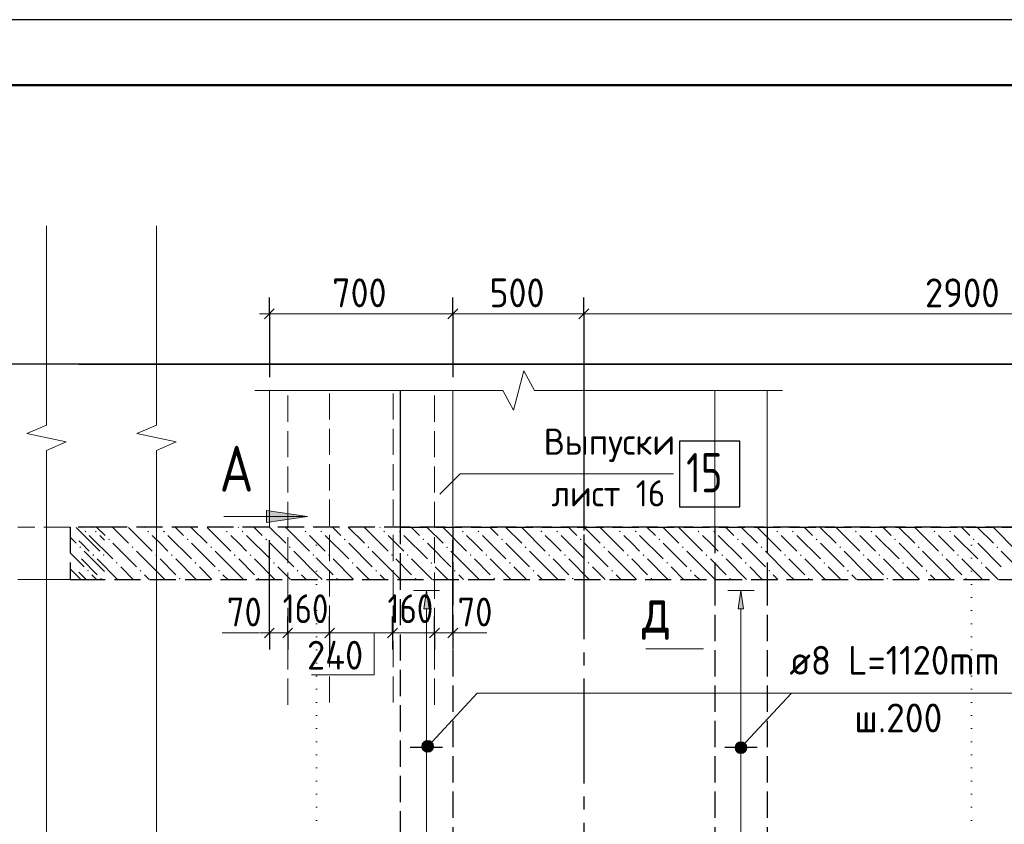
# Model space of a CAD drawing. Header units: millimetres. Extents: x 0 to 50400, y 0 to 35640.
# Tile 13 of 21: x 15722 to 24739, y 28269 to 35640. Entities that reach past the tile are written whole.
import ezdxf

# ---------------------------------------------------------------- set-up
doc = ezdxf.new("R2010")
doc.units = ezdxf.units.MM
for name, pattern in [('______2', [324, 240, -84]), ('______5', [1320, 960, -120, 120, -120]), ('______9', [120, 0, -120])]:
    doc.linetypes.add(name, pattern=pattern)
for name, color, linetype, lineweight in [('Standard', 7, 'Continuous', 25), ('Выпуски арматуры Г-обр.', 52, 'Continuous', 25), ('ЖБ Перекрытие верхний уровень', 7, 'Continuous', 35), ('ЖБ Пилон', 7, 'Continuous', 35), ('ЖБ Стена верхний уровень', 7, 'Continuous', 35), ('Позиционная метка линия выноска', 7, 'Continuous', 13), ('Позиционная метка номер позиции', 7, 'Continuous', 13), ('Примечания', 7, 'Continuous', 13), ('Сечения символ', 7, 'Continuous', 25)]:
    doc.layers.add(name, color=color, linetype=linetype, lineweight=lineweight)
doc.layers.add('Оси', color=7, linetype='______5', true_color=0x656565)
doc.layers.add('Стена Хомут', color=7, linetype='______2', true_color=0xa0a0a0)
doc.layers.add('Размерная выноска', color=7, linetype='Continuous')
doc.styles.add('ISOCPEUR', font='txt')

msp = doc.modelspace()

# ---------------------------------------------------------------- hatches: boundary and pattern name
at = {"layer": 'ЖБ Перекрытие верхний уровень', "linetype": 'Continuous', "lineweight": 18, "transparency": 33554687}
for points in [[(16315.7, 30951.5), (16323.5, 30959.4), (16331.3, 30951.5), (16323.5, 30943.7)], [(16411.7, 30951.5), (16419.5, 30959.4), (16427.3, 30951.5), (16419.5, 30943.7)], [(16891.7, 30951.5), (16899.5, 30959.4), (16907.3, 30951.5), (16899.5, 30943.7)], [(17035.7, 30951.5), (17043.5, 30959.4), (17051.3, 30951.5), (17043.5, 30943.7)], [(17611.7, 30951.5), (17619.5, 30959.4), (17627.3, 30951.5), (17619.5, 30943.7)], [(17755.7, 30951.5), (17763.5, 30959.4), (17771.3, 30951.5), (17763.5, 30943.7)], [(18331.7, 30951.5), (18339.5, 30959.4), (18347.3, 30951.5), (18339.5, 30943.7)], [(18475.7, 30951.5), (18483.5, 30959.4), (18491.3, 30951.5), (18483.5, 30943.7)], [(19051.7, 30951.5), (19059.5, 30959.4), (19067.3, 30951.5), (19059.5, 30943.7)], [(19195.7, 30951.5), (19203.5, 30959.4), (19211.3, 30951.5), (19203.5, 30943.7)], [(19771.7, 30951.5), (19779.5, 30959.4), (19787.3, 30951.5), (19779.5, 30943.7)], [(19915.7, 30951.5), (19923.5, 30959.4), (19931.3, 30951.5), (19923.5, 30943.7)], [(20491.7, 30951.5), (20499.5, 30959.4), (20507.3, 30951.5), (20499.5, 30943.7)], [(20635.7, 30951.5), (20643.5, 30959.4), (20651.3, 30951.5), (20643.5, 30943.7)], [(21211.7, 30951.5), (21219.5, 30959.4), (21227.3, 30951.5), (21219.5, 30943.7)], [(21355.7, 30951.5), (21363.5, 30959.4), (21371.3, 30951.5), (21363.5, 30943.7)], [(21931.7, 30951.5), (21939.5, 30959.4), (21947.3, 30951.5), (21939.5, 30943.7)], [(22075.7, 30951.5), (22083.5, 30959.4), (22091.3, 30951.5), (22083.5, 30943.7)], [(22651.7, 30951.5), (22659.5, 30959.4), (22667.3, 30951.5), (22659.5, 30943.7)], [(22795.7, 30951.5), (22803.5, 30959.4), (22811.3, 30951.5), (22803.5, 30943.7)], [(23371.7, 30951.5), (23379.5, 30959.4), (23387.3, 30951.5), (23379.5, 30943.7)], [(23515.7, 30951.5), (23523.5, 30959.4), (23531.3, 30951.5), (23523.5, 30943.7)], [(24091.7, 30951.5), (24099.5, 30959.4), (24107.3, 30951.5), (24099.5, 30943.7)], [(24235.7, 30951.5), (24243.5, 30959.4), (24251.3, 30951.5), (24243.5, 30943.7)], [(16531.7, 30879.6), (16539.5, 30887.3), (16547.3, 30879.6), (16539.5, 30871.8)], [(17251.7, 30879.6), (17259.5, 30887.3), (17267.3, 30879.6), (17259.5, 30871.8)], [(17971.7, 30879.6), (17979.5, 30887.3), (17987.3, 30879.6), (17979.5, 30871.8)], [(18691.7, 30879.6), (18699.5, 30887.3), (18707.3, 30879.6), (18699.5, 30871.8)], [(19411.7, 30879.6), (19419.5, 30887.3), (19427.3, 30879.6), (19419.5, 30871.8)], [(20131.7, 30879.6), (20139.5, 30887.3), (20147.3, 30879.6), (20139.5, 30871.8)], [(20851.7, 30879.6), (20859.5, 30887.3), (20867.3, 30879.6), (20859.5, 30871.8)], [(21571.7, 30879.6), (21579.5, 30887.3), (21587.3, 30879.6), (21579.5, 30871.8)], [(22291.7, 30879.6), (22299.5, 30887.3), (22307.3, 30879.6), (22299.5, 30871.8)], [(23011.7, 30879.6), (23019.5, 30887.3), (23027.3, 30879.6), (23019.5, 30871.8)], [(23731.7, 30879.6), (23739.5, 30887.3), (23747.3, 30879.6), (23739.5, 30871.8)], [(24451.7, 30879.6), (24459.5, 30887.3), (24467.3, 30879.6), (24459.5, 30871.8)], [(16267.7, 30807.5), (16275.5, 30815.3), (16283.3, 30807.5), (16275.5, 30799.7)], [(16747.7, 30807.5), (16755.5, 30815.3), (16763.3, 30807.5), (16755.5, 30799.7)], [(17467.7, 30807.5), (17475.5, 30815.3), (17483.3, 30807.5), (17475.5, 30799.7)], [(18187.7, 30807.5), (18195.5, 30815.3), (18203.3, 30807.5), (18195.5, 30799.7)], [(18907.7, 30807.5), (18915.5, 30815.3), (18923.3, 30807.5), (18915.5, 30799.7)], [(19627.7, 30807.5), (19635.5, 30815.3), (19643.3, 30807.5), (19635.5, 30799.7)], [(20347.7, 30807.5), (20355.5, 30815.3), (20363.3, 30807.5), (20355.5, 30799.7)], [(21067.7, 30807.5), (21075.5, 30815.3), (21083.3, 30807.5), (21075.5, 30799.7)], [(21787.7, 30807.5), (21795.5, 30815.3), (21803.3, 30807.5), (21795.5, 30799.7)], [(22507.7, 30807.5), (22515.5, 30815.3), (22523.3, 30807.5), (22515.5, 30799.7)], [(23227.7, 30807.5), (23235.5, 30815.3), (23243.3, 30807.5), (23235.5, 30799.7)], [(23947.7, 30807.5), (23955.5, 30815.3), (23963.3, 30807.5), (23955.5, 30799.7)], [(24667.7, 30807.5), (24675.5, 30815.3), (24683.3, 30807.5), (24675.5, 30799.7)], [(16387.7, 30735.5), (16395.5, 30743.4), (16403.3, 30735.5), (16395.5, 30727.7)], [(16483.7, 30735.5), (16491.5, 30743.4), (16498.4, 30736.4), (16498.4, 30734.7), (16491.5, 30727.7)], [(16603.7, 30663.5), (16611.5, 30671.3), (16619.3, 30663.5), (16611.5, 30655.8)], [(16963.7, 30735.5), (16971.5, 30743.4), (16979.3, 30735.5), (16971.5, 30727.7)], [(17107.7, 30735.5), (17115.5, 30743.4), (17123.3, 30735.5), (17115.5, 30727.7)], [(17323.7, 30663.5), (17331.5, 30671.3), (17339.3, 30663.5), (17331.5, 30655.8)], [(17683.7, 30735.5), (17691.5, 30743.4), (17699.3, 30735.5), (17691.5, 30727.7)], [(17827.7, 30735.5), (17835.5, 30743.4), (17843.3, 30735.5), (17835.5, 30727.7)], [(18043.7, 30663.5), (18051.5, 30671.3), (18059.3, 30663.5), (18051.5, 30655.8)], [(18403.7, 30735.5), (18411.5, 30743.4), (18419.3, 30735.5), (18411.5, 30727.7)], [(18547.7, 30735.5), (18555.5, 30743.4), (18563.3, 30735.5), (18555.5, 30727.7)], [(18763.7, 30663.5), (18771.5, 30671.3), (18779.3, 30663.5), (18771.5, 30655.8)], [(19123.7, 30735.5), (19131.5, 30743.4), (19139.3, 30735.5), (19131.5, 30727.7)], [(19267.7, 30735.5), (19275.5, 30743.4), (19283.3, 30735.5), (19275.5, 30727.7)], [(19483.7, 30663.5), (19491.5, 30671.3), (19499.3, 30663.5), (19491.5, 30655.8)], [(19843.7, 30735.5), (19851.5, 30743.4), (19859.3, 30735.5), (19851.5, 30727.7)], [(19987.7, 30735.5), (19995.5, 30743.4), (20003.3, 30735.5), (19995.5, 30727.7)], [(20203.7, 30663.5), (20211.5, 30671.3), (20219.3, 30663.5), (20211.5, 30655.8)], [(20563.7, 30735.5), (20571.5, 30743.4), (20579.3, 30735.5), (20571.5, 30727.7)], [(20707.7, 30735.5), (20715.5, 30743.4), (20723.3, 30735.5), (20715.5, 30727.7)], [(20923.7, 30663.5), (20931.5, 30671.3), (20939.3, 30663.5), (20931.5, 30655.8)], [(21283.7, 30735.5), (21291.5, 30743.4), (21299.3, 30735.5), (21291.5, 30727.7)], [(21427.7, 30735.5), (21435.5, 30743.4), (21443.3, 30735.5), (21435.5, 30727.7)], [(21643.7, 30663.5), (21651.5, 30671.3), (21659.3, 30663.5), (21651.5, 30655.8)], [(22003.7, 30735.5), (22011.5, 30743.4), (22019.3, 30735.5), (22011.5, 30727.7)], [(22147.7, 30735.5), (22155.5, 30743.4), (22163.3, 30735.5), (22155.5, 30727.7)], [(22363.7, 30663.5), (22371.5, 30671.3), (22379.3, 30663.5), (22371.5, 30655.8)], [(22723.7, 30735.5), (22731.5, 30743.4), (22739.3, 30735.5), (22731.5, 30727.7)], [(22867.7, 30735.5), (22875.5, 30743.4), (22883.3, 30735.5), (22875.5, 30727.7)], [(23083.7, 30663.5), (23091.5, 30671.3), (23099.3, 30663.5), (23091.5, 30655.8)], [(23443.7, 30735.5), (23451.5, 30743.4), (23459.3, 30735.5), (23451.5, 30727.7)], [(23587.7, 30735.5), (23595.5, 30743.4), (23603.3, 30735.5), (23595.5, 30727.7)], [(23803.7, 30663.5), (23811.5, 30671.3), (23819.3, 30663.5), (23811.5, 30655.8)], [(24163.7, 30735.5), (24171.5, 30743.4), (24179.3, 30735.5), (24171.5, 30727.7)], [(24307.7, 30735.5), (24315.5, 30743.4), (24323.3, 30735.5), (24315.5, 30727.7)], [(24523.7, 30663.5), (24531.5, 30671.3), (24539.3, 30663.5), (24531.5, 30655.8)], [(16339.7, 30591.5), (16347.5, 30599.4), (16355.3, 30591.5), (16347.5, 30583.7)], [(16819.7, 30591.5), (16827.5, 30599.4), (16835.3, 30591.5), (16827.5, 30583.7)], [(17539.7, 30591.5), (17547.5, 30599.4), (17555.3, 30591.5), (17547.5, 30583.7)], [(18259.7, 30591.5), (18267.5, 30599.4), (18275.3, 30591.5), (18267.5, 30583.7)], [(18979.7, 30591.5), (18987.5, 30599.4), (18995.3, 30591.5), (18987.5, 30583.7)], [(19699.7, 30591.5), (19707.5, 30599.4), (19715.3, 30591.5), (19707.5, 30583.7)], [(20419.7, 30591.5), (20427.5, 30599.4), (20435.3, 30591.5), (20427.5, 30583.7)], [(21139.7, 30591.5), (21147.5, 30599.4), (21155.3, 30591.5), (21147.5, 30583.7)], [(21859.7, 30591.5), (21867.5, 30599.4), (21875.3, 30591.5), (21867.5, 30583.7)], [(22579.7, 30591.5), (22587.5, 30599.4), (22595.3, 30591.5), (22587.5, 30583.7)], [(23299.7, 30591.5), (23307.5, 30599.4), (23315.3, 30591.5), (23307.5, 30583.7)], [(24019.7, 30591.5), (24027.5, 30599.4), (24035.3, 30591.5), (24027.5, 30583.7)], [(16459.7, 30519.6), (16467.5, 30527.3), (16475.3, 30519.6), (16468, 30512.3), (16466.9, 30512.3)], [(17179.7, 30519.6), (17187.5, 30527.3), (17195.3, 30519.6), (17188, 30512.3), (17186.9, 30512.3)], [(17899.7, 30519.6), (17907.5, 30527.3), (17915.3, 30519.6), (17908, 30512.3), (17906.9, 30512.3)], [(18619.7, 30519.6), (18627.5, 30527.3), (18635.3, 30519.6), (18628, 30512.3), (18626.9, 30512.3)], [(19339.7, 30519.6), (19347.5, 30527.3), (19355.3, 30519.6), (19348, 30512.3), (19346.9, 30512.3)], [(20059.7, 30519.6), (20067.5, 30527.3), (20075.3, 30519.6), (20068, 30512.3), (20066.9, 30512.3)], [(20779.7, 30519.6), (20787.5, 30527.3), (20795.3, 30519.6), (20788, 30512.3), (20786.9, 30512.3)], [(21499.7, 30519.6), (21507.5, 30527.3), (21515.3, 30519.6), (21508, 30512.3), (21506.9, 30512.3)], [(22219.7, 30519.6), (22227.5, 30527.3), (22235.3, 30519.6), (22228, 30512.3), (22226.9, 30512.3)], [(22939.7, 30519.6), (22947.5, 30527.3), (22955.3, 30519.6), (22948, 30512.3), (22946.9, 30512.3)], [(23659.7, 30519.6), (23667.5, 30527.3), (23675.3, 30519.6), (23668, 30512.3), (23666.9, 30512.3)], [(24379.7, 30519.6), (24387.5, 30527.3), (24395.3, 30519.6), (24388, 30512.3), (24386.9, 30512.3)]]:
    msp.add_hatch(color=7, dxfattribs=at).paths.add_polyline_path(points, flags=16)
at = {"layer": 'Позиционная метка линия выноска', "linetype": 'Continuous', "lineweight": 13, "transparency": 33554687}
for points in [[(19498.6, 28946.7), (19419.2, 29020), (19406.5, 28995)], [(19498.6, 28946.7), (19406.5, 28995), (19474.7, 28932)], [(19474.7, 28932), (19406.5, 28995), (19407.5, 28967.5)], [(19474.7, 28932), (19407.5, 28967.5), (19447.2, 28930.9)], [(19447.2, 28930.9), (19407.5, 28967.5), (19422.2, 28943.6)], [(19511.3, 28971.6), (19443.1, 29034.7), (19419.2, 29020)], [(19511.3, 28971.6), (19419.2, 29020), (19498.6, 28946.7)], [(19510.2, 28999.1), (19470.6, 29035.8), (19443.1, 29034.7)], [(19510.2, 28999.1), (19443.1, 29034.7), (19511.3, 28971.6)], [(19470.6, 29035.8), (19510.2, 28999.1), (19495.5, 29023)], [(22366.7, 28934.8), (22287.5, 29008.2), (22274.7, 28983.2)], [(22366.7, 28934.8), (22274.7, 28983.2), (22342.8, 28920.1)], [(22342.8, 28920.1), (22274.7, 28983.2), (22275.7, 28955.8)], [(22342.8, 28920.1), (22275.7, 28955.8), (22315.3, 28919.1)], [(22315.3, 28919.1), (22275.7, 28955.8), (22290.4, 28931.9)], [(22379.5, 28959.8), (22311.4, 29022.9), (22287.5, 29008.2)], [(22379.5, 28959.8), (22287.5, 29008.2), (22366.7, 28934.8)], [(22378.5, 28987.2), (22338.8, 29023.9), (22311.4, 29022.9)], [(22378.5, 28987.2), (22311.4, 29022.9), (22379.5, 28959.8)], [(22338.8, 29023.9), (22378.5, 28987.2), (22363.8, 29011.1)]]:
    msp.add_hatch(color=7, dxfattribs=at).paths.add_polyline_path(points)
at = {"layer": 'Сечения символ', "linetype": 'Continuous', "lineweight": 13, "transparency": 33554687}
msp.add_hatch(color=7, dxfattribs=at).paths.add_polyline_path([(17980.8, 31035.2), (18358.8, 31089.2), (17980.8, 31143.2)])
at = {"layer": 'Стена Хомут', "linetype": 'Continuous', "lineweight": 13, "transparency": 33554687}
for points in [[(19471.1, 30243.5), (19447.1, 30411.5), (19423.1, 30243.5)], [(22351.1, 30243.5), (22327.1, 30411.5), (22303.1, 30243.5)]]:
    msp.add_hatch(color=7, dxfattribs=at).paths.add_polyline_path(points)

# ---------------------------------------------------------------- linework, layer by layer
at = {"layer": 'Standard', "color": 7, "linetype": 'Continuous', "lineweight": 13, "transparency": 33554687}
for p, q in [((15968, 33750.5), (15968, 31926.9)), ((16976, 33750.5), (16976, 31926.9)), ((18008.3, 32945.6), (17918.3, 32945.6)), ((18008.3, 32945.6), (19688.3, 32945.6)), ((19688.3, 32945.6), (20888.3, 32945.6)), ((20888.3, 32945.6), (27848.3, 32945.6)), ((20243.9, 32063.9), (20340.5, 32423.9)), ((20340.5, 32423.9), (20437.2, 32243.9)), ((17875.6, 32243.9), (20147.2, 32243.9)), ((20147.2, 32243.9), (20243.9, 32063.9)), ((20437.2, 32243.9), (22708.7, 32243.9)), ((22708.7, 32243.9), (22708.7, 32243.9)), ((15968, 31926.9), (15788, 31849.3)), ((16976, 31926.9), (16796, 31849.3)), ((15788, 31849.3), (16148, 31771.7)), ((16796, 31849.3), (17156, 31771.7)), ((16148, 31771.7), (15968, 31694.1)), ((17156, 31771.7), (16976, 31694.1)), ((15968, 31694.1), (15968, 29870.5)), ((16976, 31694.1), (16976, 29870.5)), ((18008.3, 30021.8), (17918.3, 30021.8)), ((18176.3, 30021.8), (18008.3, 30021.8)), ((18560.3, 30021.8), (18176.3, 30021.8)), ((19136.3, 30021.8), (18560.3, 30021.8)), ((19688.3, 30021.8), (19520.3, 30021.8)), ((19688.3, 30021.8), (19778.3, 30021.8)), ((15968, 29870.5), (15968, 28046.9)), ((16976, 29870.5), (16976, 28046.9))]:
    msp.add_line(p, q, dxfattribs=at)
at = {"layer": 'Standard', "color": 7, "linetype": 'Continuous', "lineweight": -3, "transparency": 33554687}
for p, q in [((18008.3, 32945.6), (18008.3, 33095.6)), ((19688.3, 32945.6), (19688.3, 33095.6)), ((20888.3, 32945.6), (20888.3, 33095.6)), ((18008.3, 32945.6), (18008.3, 32795.6)), ((18008.3, 32945.6), (18008.3, 32363.9)), ((19688.3, 32945.6), (19688.3, 32795.6)), ((19688.3, 32945.6), (19688.3, 32363.9)), ((20888.3, 32945.6), (20888.3, 32795.6)), ((20888.3, 32945.6), (20888.3, 30961.4)), ((18008.3, 30021.8), (18008.3, 30171.8)), ((18176.3, 30021.8), (18176.3, 30171.8)), ((18560.3, 30021.8), (18560.3, 30171.8)), ((19136.3, 30021.8), (19136.3, 30171.8)), ((19520.3, 30021.8), (19520.3, 30171.8)), ((19688.3, 30021.8), (19688.3, 30171.8)), ((18008.3, 30021.8), (18008.3, 29871.8)), ((18176.3, 30021.8), (18176.3, 29871.8)), ((18176.3, 30021.8), (18176.3, 30021.8)), ((18560.3, 30021.8), (18560.3, 29871.8)), ((18560.3, 30021.8), (18560.3, 30021.8)), ((19136.3, 30021.8), (19136.3, 29871.8)), ((19136.3, 30021.8), (19136.3, 30021.8)), ((19520.3, 30021.8), (19520.3, 29871.8)), ((19688.3, 30021.8), (19688.3, 29871.8))]:
    msp.add_line(p, q, dxfattribs=at)
at = {"layer": 'Standard', "color": 7, "linetype": 'Continuous', "lineweight": 25, "transparency": 33554687}
for p, q in [((17963.3, 32900.6), (18053.3, 32990.6)), ((19643.3, 32900.6), (19733.3, 32990.6)), ((20843.3, 32900.6), (20933.3, 32990.6)), ((18053.3, 30066.8), (17963.3, 29976.8)), ((18221.3, 30066.8), (18131.3, 29976.8)), ((18605.3, 30066.8), (18515.3, 29976.8)), ((19181.3, 30066.8), (19091.3, 29976.8)), ((19565.3, 30066.8), (19475.3, 29976.8)), ((19733.3, 30066.8), (19643.3, 29976.8))]:
    msp.add_line(p, q, dxfattribs=at)
at = {"layer": 'Standard', "color": 254, "linetype": 'Continuous', "lineweight": 35, "true_color": 0xc4c4ff, "transparency": 33554687}
msp.add_line((32906.9, 32483.9), (16265.1, 32483.9), dxfattribs=at)
at = {"layer": 'Standard', "color": 7, "linetype": 'Continuous', "lineweight": 25, "transparency": 33554687}
msp.add_lwpolyline([(0, 0), (50400, 0), (50400, 35640), (0, 35640), (0, 0)], close=True, dxfattribs=at)
at = {"layer": 'Standard', "color": 7, "linetype": 'Continuous', "lineweight": 50, "transparency": 33554687}
msp.add_lwpolyline([(2400, 35040), (49800, 35040), (49800, 600), (2400, 600), (2400, 35040)], close=True, dxfattribs=at)
at = {"layer": 'Standard', "color": 254, "linetype": 'Continuous', "lineweight": 25, "true_color": 0xc4c4ff, "transparency": 33554687}
msp.add_lwpolyline([(16498.4, 32483.9), (5214.3, 32483.9), (5214.3, 22143.8)], dxfattribs=at)
at = {"layer": 'Standard', "color": 7, "linetype": 'Continuous', "lineweight": -3, "transparency": 33554687}
for points in [[(18008.3, 30021.8), (18008.3, 30042.2), (18008.3, 30042.2), (18008.3, 30872.3)], [(19688.3, 30021.8), (19688.3, 30040.6), (19688.3, 30040.6), (19688.3, 30042.2), (19688.3, 30042.2), (19688.3, 30042.3), (19688.3, 30042.3), (19688.3, 30042.4), (19688.3, 30042.4), (19688.3, 30872.3)], [(19520.3, 30021.8), (19520.3, 29992.5), (19520.3, 29992.5), (19520.3, 29909.6)]]:
    msp.add_lwpolyline(points, dxfattribs=at)
at = {"layer": 'Standard', "color": 7, "linetype": 'Continuous', "lineweight": 13, "transparency": 33554687}
msp.add_lwpolyline([(19520.3, 30021.8), (19438, 30021.8), (19438, 30021.8), (19136.3, 30021.8)], dxfattribs=at)
at = {"layer": 'Выпуски арматуры Г-обр.', "color": 7, "linetype": 'Continuous', "lineweight": 25, "transparency": 33554687}
msp.add_lwpolyline([(21766, 31178), (22317.9, 31178), (22317.9, 31778), (21766, 31778), (21766, 31178)], dxfattribs=at)
at = {"layer": 'ЖБ Перекрытие верхний уровень', "color": 7, "linetype": '______2', "lineweight": 18, "transparency": 33554687}
for p, q in [((16184.3, 30992.3), (15704.3, 30992.3)), ((15704.3, 30512.3), (16184.3, 30512.3))]:
    msp.add_line(p, q, dxfattribs=at)
at = {"layer": 'ЖБ Перекрытие верхний уровень', "color": 7, "linetype": '______2', "lineweight": 25, "transparency": 33554687}
for p, q in [((16184.3, 30992.3), (16184.3, 30512.3)), ((16498.4, 30992.3), (16184.3, 30992.3)), ((32906.9, 30992.3), (16265.1, 30992.3)), ((16184.3, 30512.3), (16498.4, 30512.3)), ((16265.1, 30512.3), (32906.9, 30512.3))]:
    msp.add_line(p, q, dxfattribs=at)
at = {"layer": 'ЖБ Перекрытие верхний уровень', "color": 9, "linetype": 'Continuous', "lineweight": 18, "true_color": 0xc7c7c7, "transparency": 33554687}
for p, q in [((16239.5, 30987.6), (16455.5, 30771.5)), ((16282.7, 30992.3), (16287.5, 30987.6)), ((16378.7, 30992.3), (16383.5, 30987.6)), ((16426.7, 30992.3), (16503.5, 30915.5)), ((16570.7, 30992.3), (16719.5, 30843.6)), ((16719.5, 30987.6), (16935.5, 30771.5)), ((16858.7, 30992.3), (16863.5, 30987.6)), ((17002.7, 30992.3), (17007.5, 30987.6)), ((17146.7, 30992.3), (17223.5, 30915.5)), ((17290.7, 30992.3), (17439.5, 30843.6)), ((17439.5, 30987.6), (17655.5, 30771.5)), ((17578.7, 30992.3), (17583.5, 30987.6)), ((17722.7, 30992.3), (17727.5, 30987.6)), ((17866.7, 30992.3), (17943.5, 30915.5)), ((18010.7, 30992.3), (18159.5, 30843.6)), ((18159.5, 30987.6), (18375.5, 30771.5)), ((18298.7, 30992.3), (18303.5, 30987.6)), ((18442.7, 30992.3), (18447.5, 30987.6)), ((18586.7, 30992.3), (18663.5, 30915.5)), ((18730.7, 30992.3), (18879.5, 30843.6)), ((18879.5, 30987.6), (19095.5, 30771.5)), ((19018.7, 30992.3), (19023.5, 30987.6)), ((19162.7, 30992.3), (19167.5, 30987.6)), ((19306.7, 30992.3), (19383.5, 30915.5)), ((19450.7, 30992.3), (19599.5, 30843.6)), ((19599.5, 30987.6), (19815.5, 30771.5)), ((19738.7, 30992.3), (19743.5, 30987.6)), ((19882.7, 30992.3), (19887.5, 30987.6)), ((20026.7, 30992.3), (20103.5, 30915.5)), ((20170.7, 30992.3), (20319.5, 30843.6)), ((20319.5, 30987.6), (20535.5, 30771.5)), ((20458.7, 30992.3), (20463.5, 30987.6)), ((20602.7, 30992.3), (20607.5, 30987.6)), ((20746.7, 30992.3), (20823.5, 30915.5)), ((20890.7, 30992.3), (21039.5, 30843.6)), ((21039.5, 30987.6), (21255.5, 30771.5)), ((21178.7, 30992.3), (21183.5, 30987.6)), ((21322.7, 30992.3), (21327.5, 30987.6)), ((21466.7, 30992.3), (21543.5, 30915.5)), ((21610.7, 30992.3), (21759.5, 30843.6)), ((21759.5, 30987.6), (21975.5, 30771.5)), ((21898.7, 30992.3), (21903.5, 30987.6)), ((22042.7, 30992.3), (22047.5, 30987.6)), ((22186.7, 30992.3), (22263.5, 30915.5)), ((22330.7, 30992.3), (22479.5, 30843.6)), ((22479.5, 30987.6), (22695.5, 30771.5)), ((22618.7, 30992.3), (22623.5, 30987.6)), ((22762.7, 30992.3), (22767.5, 30987.6)), ((22906.7, 30992.3), (22983.5, 30915.5)), ((23050.7, 30992.3), (23199.5, 30843.6)), ((23199.5, 30987.6), (23415.5, 30771.5)), ((23338.7, 30992.3), (23343.5, 30987.6)), ((23482.7, 30992.3), (23487.5, 30987.6)), ((23626.7, 30992.3), (23703.5, 30915.5)), ((23770.7, 30992.3), (23919.5, 30843.6)), ((23919.5, 30987.6), (24135.5, 30771.5)), ((24058.7, 30992.3), (24063.5, 30987.6)), ((24202.7, 30992.3), (24207.5, 30987.6)), ((24346.7, 30992.3), (24423.5, 30915.5)), ((24490.7, 30992.3), (24639.5, 30843.6)), ((24639.5, 30987.6), (24855.5, 30771.5)), ((16184.3, 30898.8), (16239.5, 30843.6)), ((16287.5, 30843.6), (16265.1, 30866)), ((16359.5, 30771.5), (16287.5, 30843.6)), ((16359.5, 30915.5), (16575.5, 30699.6)), ((16498.4, 30872.6), (16455.5, 30915.5)), ((16575.5, 30843.6), (16791.5, 30627.6)), ((17007.5, 30843.6), (16935.5, 30915.5)), ((17079.5, 30771.5), (17007.5, 30843.6)), ((17079.5, 30915.5), (17295.5, 30699.6)), ((17295.5, 30843.6), (17511.5, 30627.6)), ((17727.5, 30843.6), (17655.5, 30915.5)), ((17799.5, 30771.5), (17727.5, 30843.6)), ((17799.5, 30915.5), (18015.5, 30699.6)), ((18015.5, 30843.6), (18231.5, 30627.6)), ((18447.5, 30843.6), (18375.5, 30915.5)), ((18519.5, 30771.5), (18447.5, 30843.6)), ((18519.5, 30915.5), (18735.5, 30699.6)), ((18735.5, 30843.6), (18951.5, 30627.6)), ((19167.5, 30843.6), (19095.5, 30915.5)), ((19239.5, 30771.5), (19167.5, 30843.6)), ((19239.5, 30915.5), (19455.5, 30699.6)), ((19455.5, 30843.6), (19671.5, 30627.6)), ((19887.5, 30843.6), (19815.5, 30915.5)), ((19959.5, 30771.5), (19887.5, 30843.6)), ((19959.5, 30915.5), (20175.5, 30699.6)), ((20175.5, 30843.6), (20391.5, 30627.6)), ((20607.5, 30843.6), (20535.5, 30915.5)), ((20679.5, 30771.5), (20607.5, 30843.6)), ((20679.5, 30915.5), (20895.5, 30699.6)), ((20895.5, 30843.6), (21111.5, 30627.6)), ((21327.5, 30843.6), (21255.5, 30915.5)), ((21399.5, 30771.5), (21327.5, 30843.6)), ((21399.5, 30915.5), (21615.5, 30699.6)), ((21615.5, 30843.6), (21831.5, 30627.6)), ((22047.5, 30843.6), (21975.5, 30915.5)), ((22119.5, 30771.5), (22047.5, 30843.6)), ((22119.5, 30915.5), (22335.5, 30699.6)), ((22335.5, 30843.6), (22551.5, 30627.6)), ((22767.5, 30843.6), (22695.5, 30915.5)), ((22839.5, 30771.5), (22767.5, 30843.6)), ((22839.5, 30915.5), (23055.5, 30699.6)), ((23055.5, 30843.6), (23271.5, 30627.6)), ((23487.5, 30843.6), (23415.5, 30915.5)), ((23559.5, 30771.5), (23487.5, 30843.6)), ((23559.5, 30915.5), (23775.5, 30699.6)), ((23775.5, 30843.6), (23991.5, 30627.6)), ((24207.5, 30843.6), (24135.5, 30915.5)), ((24279.5, 30771.5), (24207.5, 30843.6)), ((24279.5, 30915.5), (24495.5, 30699.6)), ((24495.5, 30843.6), (24711.5, 30627.6)), ((16184.3, 30754.8), (16311.5, 30627.6)), ((16498.4, 30584.6), (16311.5, 30771.5)), ((17007.5, 30555.5), (16791.5, 30771.5)), ((17727.5, 30555.5), (17511.5, 30771.5)), ((18447.5, 30555.5), (18231.5, 30771.5)), ((19167.5, 30555.5), (18951.5, 30771.5)), ((19887.5, 30555.5), (19671.5, 30771.5)), ((20607.5, 30555.5), (20391.5, 30771.5)), ((21327.5, 30555.5), (21111.5, 30771.5)), ((22047.5, 30555.5), (21831.5, 30771.5)), ((22767.5, 30555.5), (22551.5, 30771.5)), ((23487.5, 30555.5), (23271.5, 30771.5)), ((24207.5, 30555.5), (23991.5, 30771.5)), ((24927.5, 30555.5), (24711.5, 30771.5)), ((16287.5, 30699.6), (16431.5, 30555.5)), ((16431.5, 30699.6), (16618.7, 30512.3)), ((17007.5, 30699.6), (17151.5, 30555.5)), ((17151.5, 30699.6), (17338.7, 30512.3)), ((17727.5, 30699.6), (17871.5, 30555.5)), ((17871.5, 30699.6), (18058.7, 30512.3)), ((18447.5, 30699.6), (18591.5, 30555.5)), ((18591.5, 30699.6), (18778.7, 30512.3)), ((19167.5, 30699.6), (19311.5, 30555.5)), ((19311.5, 30699.6), (19498.7, 30512.3)), ((19887.5, 30699.6), (20031.5, 30555.5)), ((20031.5, 30699.6), (20218.7, 30512.3)), ((20607.5, 30699.6), (20751.5, 30555.5)), ((20751.5, 30699.6), (20938.7, 30512.3)), ((21327.5, 30699.6), (21471.5, 30555.5)), ((21471.5, 30699.6), (21658.7, 30512.3)), ((22047.5, 30699.6), (22191.5, 30555.5)), ((22191.5, 30699.6), (22378.7, 30512.3)), ((22767.5, 30699.6), (22911.5, 30555.5)), ((22911.5, 30699.6), (23098.7, 30512.3)), ((23487.5, 30699.6), (23631.5, 30555.5)), ((23631.5, 30699.6), (23818.7, 30512.3)), ((24207.5, 30699.6), (24351.5, 30555.5)), ((24351.5, 30699.6), (24538.7, 30512.3)), ((16282.7, 30512.3), (16184.3, 30610.7)), ((16287.5, 30555.5), (16265.1, 30578)), ((16762.7, 30512.3), (16647.5, 30627.6)), ((17482.7, 30512.3), (17367.5, 30627.6)), ((18202.7, 30512.3), (18087.5, 30627.6)), ((18922.7, 30512.3), (18807.5, 30627.6)), ((19642.7, 30512.3), (19527.5, 30627.6)), ((20362.7, 30512.3), (20247.5, 30627.6)), ((21082.7, 30512.3), (20967.5, 30627.6)), ((21802.7, 30512.3), (21687.5, 30627.6)), ((22522.7, 30512.3), (22407.5, 30627.6)), ((23242.7, 30512.3), (23127.5, 30627.6)), ((23962.7, 30512.3), (23847.5, 30627.6)), ((24682.7, 30512.3), (24567.5, 30627.6)), ((16287.5, 30555.5), (16330.7, 30512.3)), ((16383.5, 30555.5), (16426.7, 30512.3)), ((16863.5, 30555.5), (16906.7, 30512.3)), ((17007.5, 30555.5), (17050.7, 30512.3)), ((17583.5, 30555.5), (17626.7, 30512.3)), ((17727.5, 30555.5), (17770.7, 30512.3)), ((18303.5, 30555.5), (18346.7, 30512.3)), ((18447.5, 30555.5), (18490.7, 30512.3)), ((19023.5, 30555.5), (19066.7, 30512.3)), ((19167.5, 30555.5), (19210.7, 30512.3)), ((19743.5, 30555.5), (19786.7, 30512.3)), ((19887.5, 30555.5), (19930.7, 30512.3)), ((20463.5, 30555.5), (20506.7, 30512.3)), ((20607.5, 30555.5), (20650.7, 30512.3)), ((21183.5, 30555.5), (21226.7, 30512.3)), ((21327.5, 30555.5), (21370.7, 30512.3)), ((21903.5, 30555.5), (21946.7, 30512.3)), ((22047.5, 30555.5), (22090.7, 30512.3)), ((22623.5, 30555.5), (22666.7, 30512.3)), ((22767.5, 30555.5), (22810.7, 30512.3)), ((23343.5, 30555.5), (23386.7, 30512.3)), ((23487.5, 30555.5), (23530.7, 30512.3)), ((24063.5, 30555.5), (24106.7, 30512.3)), ((24207.5, 30555.5), (24250.7, 30512.3))]:
    msp.add_line(p, q, dxfattribs=at)
at = {"layer": 'ЖБ Перекрытие верхний уровень', "color": 253, "linetype": '______2', "lineweight": -3, "true_color": 0xababab, "transparency": 33554687}
msp.add_line((19208.3, 30992.3), (29024.3, 30992.3), dxfattribs=at)
at = {"layer": 'ЖБ Пилон', "color": 7, "linetype": 'Continuous', "lineweight": 18, "transparency": 33554687}
for p, q in [((18008.3, 32243.9), (18008.3, 30992.3)), ((19688.3, 32243.9), (19688.3, 30992.3))]:
    msp.add_line(p, q, dxfattribs=at)
at = {"layer": 'ЖБ Стена верхний уровень', "color": 253, "linetype": '______2', "lineweight": -3, "true_color": 0xababab, "transparency": 33554687}
for p, q in [((19208.3, 30512.3), (19208.3, 32243.9)), ((19208.3, 30992.3), (19208.3, 32243.9)), ((19688.3, 30992.3), (19688.3, 30512.3)), ((22088.3, 30992.3), (22088.3, 30512.3)), ((22568.3, 30992.3), (22568.3, 30512.3)), ((19208.3, 23936.3), (19208.3, 30512.3)), ((19688.3, 30512.3), (19688.3, 26576.3)), ((22088.3, 30512.3), (22088.3, 26576.3)), ((22568.3, 30512.3), (22568.3, 23936.3))]:
    msp.add_line(p, q, dxfattribs=at)
at = {"layer": 'ЖБ Стена верхний уровень', "color": 7, "linetype": 'Continuous', "lineweight": 18, "transparency": 33554687}
for p, q in [((22088.3, 32243.9), (22088.3, 30992.3)), ((22088.3, 32243.9), (22088.3, 30992.3)), ((22568.3, 32243.9), (22568.3, 30992.3)), ((22568.3, 32243.9), (22568.3, 30992.3)), ((16184.3, 30512.3), (15704.3, 30512.3))]:
    msp.add_line(p, q, dxfattribs=at)
at = {"layer": 'Оси', "color": 8, "linetype": '______5', "lineweight": -3, "transparency": 33554687}
msp.add_line((20888.3, 32243.9), (20888.3, 20815.5), dxfattribs=at)
at = {"layer": 'Позиционная метка линия выноска', "color": 7, "linetype": 'Continuous', "lineweight": 13, "transparency": 33554687}
for p, q in [((21457.8, 29876.8), (21985.8, 29876.8)), ((19419.2, 29020), (19419.2, 29020)), ((19495.5, 29023), (19495.5, 29023)), ((19498.6, 28946.7), (19498.6, 28946.7)), ((22287.5, 29008.2), (22287.5, 29008.2)), ((22363.8, 29011.1), (22363.8, 29011.1)), ((19422.2, 28943.6), (19422.2, 28943.6)), ((22290.4, 28931.9), (22290.4, 28931.9)), ((22366.7, 28934.8), (22366.7, 28934.8))]:
    msp.add_line(p, q, dxfattribs=at)
for points in [[(22790.3, 29471.8), (19910.3, 29471.8), (19458.9, 28983.3)], [(24847.6, 29471.8), (22790.3, 29471.8), (22327.1, 28971.5)]]:
    msp.add_lwpolyline(points, dxfattribs=at)
for centre in [(19458.9, 28983.3), (22327.1, 28971.5)]:
    msp.add_circle(centre, 54, dxfattribs=at)
at = {"layer": 'Позиционная метка номер позиции', "color": 7, "linetype": 'Continuous', "lineweight": 13, "transparency": 33554687}
msp.add_lwpolyline([(19568.3, 31293.9), (19755, 31480.5), (21708.9, 31480.5)], dxfattribs=at)
at = {"layer": 'Примечания', "color": 7, "linetype": '______2', "lineweight": 13, "transparency": 33554687}
for p, q in [((18176.3, 29363.9), (18176.3, 32243.9)), ((18560.3, 29384.3), (18560.3, 32264.3)), ((19141.1, 29384.3), (19141.1, 32264.3)), ((19520.3, 29363.9), (19520.3, 32243.9))]:
    msp.add_line(p, q, dxfattribs=at)
at = {"layer": 'Размерная выноска', "color": 7, "linetype": 'Continuous', "lineweight": 13, "transparency": 33554687}
for p, q in [((17912.3, 30021.8), (17576.3, 30021.8)), ((18969.4, 30021.8), (18969.4, 29637.8)), ((19592.3, 30021.8), (20000.3, 30021.8)), ((18969.4, 29637.8), (18393.4, 29637.8))]:
    msp.add_line(p, q, dxfattribs=at)
at = {"layer": 'Сечения символ', "color": 7, "linetype": 'Continuous', "lineweight": 13, "transparency": 33554687}
for p, q in [((18358.8, 31089.2), (17980.8, 31143.2)), ((17980.8, 31143.2), (17980.8, 31035.2)), ((17590.8, 31089.2), (18358.8, 31089.2)), ((17980.8, 31089.2), (17953.8, 31089.2)), ((17980.8, 31035.2), (18358.8, 31089.2)), ((18358.8, 31089.2), (18358.8, 31089.2)), ((18358.8, 31089.2), (18358.8, 31089.2)), ((18358.8, 31089.2), (18358.8, 31089.2))]:
    msp.add_line(p, q, dxfattribs=at)
at = {"layer": 'Сечения символ', "color": 7, "linetype": '______9', "lineweight": 13, "transparency": 33554687}
for p, q in [((18439.2, 30826.9), (18439.2, 20894)), ((24439.2, 30826.9), (24439.2, 21822.8))]:
    msp.add_line(p, q, dxfattribs=at)
at = {"layer": 'Стена Хомут', "color": 251, "linetype": 'Continuous', "lineweight": 13, "true_color": 0x494949, "transparency": 33554687}
for p, q in [((19447.1, 30411.5), (19327.1, 30411.5)), ((19447.1, 30411.5), (19423.1, 30243.5)), ((19471.1, 30243.5), (19447.1, 30411.5)), ((19447.1, 30411.5), (19567.1, 30411.5)), ((19447.1, 30411.5), (19447.1, 30411.5)), ((22327.1, 30411.5), (22207.1, 30411.5)), ((22327.1, 30411.5), (22303.1, 30243.5)), ((22351.1, 30243.5), (22327.1, 30411.5)), ((22327.1, 30411.5), (22447.1, 30411.5)), ((22327.1, 30411.5), (22327.1, 30411.5)), ((19423.1, 30243.5), (19471.1, 30243.5)), ((19447.1, 24339.5), (19447.1, 30243.5)), ((22303.1, 30243.5), (22351.1, 30243.5)), ((22327.1, 24339.5), (22327.1, 30243.5))]:
    msp.add_line(p, q, dxfattribs=at)
at = {"layer": 'Стена Хомут', "color": 36, "linetype": 'Continuous', "lineweight": 25, "true_color": 0x6e3c1e, "transparency": 33554687}
for p, q in [((19594.7, 28971.5), (19299.5, 28971.5)), ((22474.7, 28971.5), (22179.5, 28971.5))]:
    msp.add_line(p, q, dxfattribs=at)

# ---------------------------------------------------------------- texts
at = {"layer": 'Standard', "color": 7, "linetype": 'Continuous', "lineweight": 25, "transparency": 33554687, "char_height": 264, "attachment_point": 7, "style": 'ISOCPEUR'}
for s, insert, width in [('\\W0.91;700', (18584.3, 33005.6), 674.386), ('\\W0.91;500', (20024.3, 33005.6), 674.386), ('\\W0.93;2900', (24011.9, 33005.6), 861.713), ('\\W0.87;70', (17620.1, 30081.8), 484.709), ('\\W0.83;160', (18130.7, 30111.8), 610.286), ('\\W0.83;160', (19090.7, 30111.8), 610.286), ('\\W0.87;70', (19733.3, 30081.8), 484.718), ('\\W0.92;240', (18353.5, 29686.4), 701.317)]:
    msp.add_mtext(s, dxfattribs=dict(at, insert=insert, width=width))
at = {"layer": 'Выпуски арматуры Г-обр.', "color": 7, "linetype": 'Continuous', "lineweight": 13, "transparency": 33554687, "insert": (21825.9, 31310), "char_height": 360, "width": 566.737, "attachment_point": 7, "style": 'ISOCPEUR'}
msp.add_mtext('\\W0.75;15', dxfattribs=at)
at = {"layer": 'Позиционная метка номер позиции', "color": 7, "linetype": 'Continuous', "lineweight": 18, "transparency": 33554687, "char_height": 240, "attachment_point": 7, "style": 'ISOCPEUR'}
for s, insert, width in [('\\W0.96;Выпуски', (20521, 31589.2), 1314.646), ('\\W0.92;лист 16', (20592.9, 31181.1), 1238.189)]:
    msp.add_mtext(s, dxfattribs=dict(at, insert=insert, width=width))
at = {"layer": 'Сечения символ', "color": 7, "linetype": 'Continuous', "lineweight": 35, "transparency": 33554687, "char_height": 420, "attachment_point": 7, "style": 'ISOCPEUR'}
for s, insert, width in [('\\W0.82;А', (17552.9, 31316.1), 549.695), ('\\W0.78;д', (21420.4, 29958.8), 456.96)]:
    msp.add_mtext(s, dxfattribs=dict(at, insert=insert, width=width))
at = {"layer": 'Стена Хомут', "color": 7, "linetype": 'Continuous', "lineweight": 13, "transparency": 33554687, "char_height": 264, "attachment_point": 7, "style": 'ISOCPEUR'}
for s, insert, width in [('\\W0.93;ø8 L=1120mm ', (22771.6, 29639.6), 2339.978), ('\\W0.95;ш.200 ', (23365.6, 29111.6), 1154.563)]:
    msp.add_mtext(s, dxfattribs=dict(at, insert=insert, width=width))

doc.saveas('drawing.dxf')
